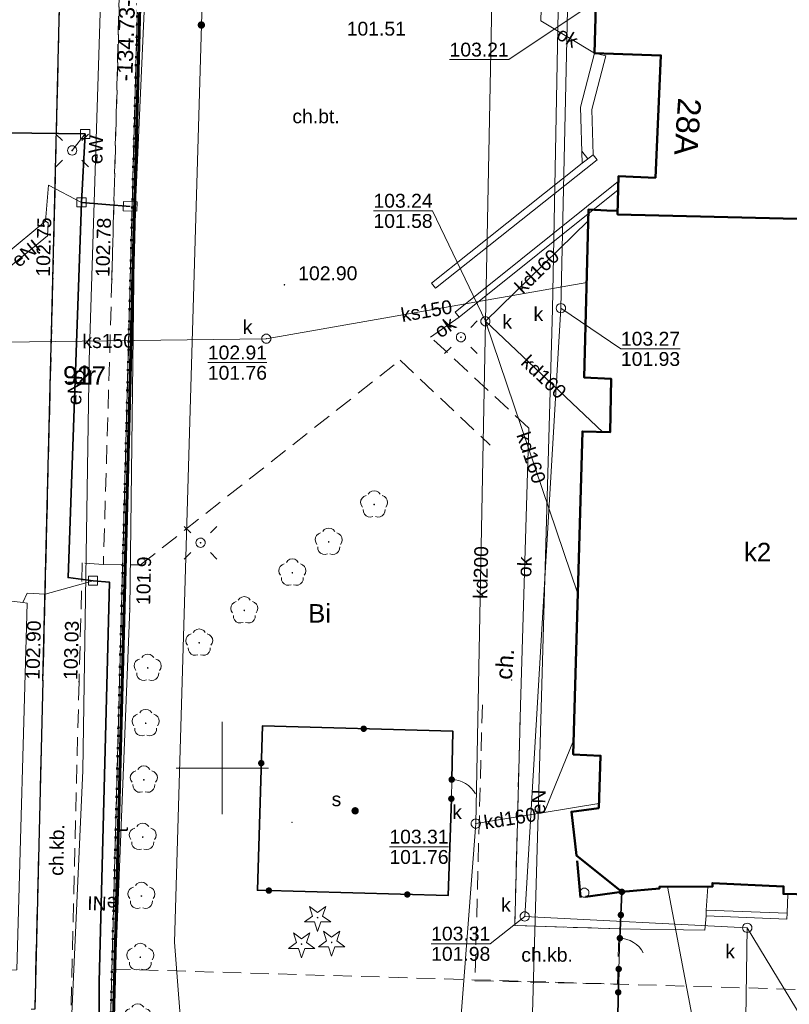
# Model space of a CAD drawing. Extents: x 6447898 to 6448503, y 5806748 to 5807122.
# Tile 24 of 50: x 6447939 to 6447981, y 5806987 to 5807040. Entities that reach past the tile are written whole.
import ezdxf
from ezdxf.enums import TextEntityAlignment as Align

# ---------------------------------------------------------------- set-up
doc = ezdxf.new("R2010")
doc.units = 0
doc.header["$PDSIZE"] = 0.75
for name, pattern in [('KROPK2', [2, 0, -2]), ('PRZER1-1', [2, 1, -1]), ('PRZER2-1', [3, 2, -1]), ('PRZER3-1', [4, 3, -1]), ('PRZER4-1', [5, 4, -1])]:
    doc.linetypes.add(name, pattern=pattern)
doc.layers.get('0').update_dxf_attribs({"linetype": 'CONTINUOUS', "lineweight": 13})
for name, color, linetype, lineweight in [('GEPADR', 7, 'CONTINUOUS', 18), ('GEPADR_O', 7, 'CONTINUOUS', 18), ('GEPIPP', 7, 'CONTINUOUS', 18), ('GESBZN', 7, 'PRZER4-1', 50), ('GESBZO', 1, 'CONTINUOUS', 50), ('GESBZO_O', 1, 'CONTINUOUS', 50), ('GESDZI', 7, 'CONTINUOUS', 18), ('GESDZI_O', 7, 'CONTINUOUS', 18), ('GESJAE', 7, 'KROPK2', 50), ('GESSCH', 7, 'CONTINUOUS', 18), ('GESUZY', 3, 'PRZER1-1', 18), ('GESUZY_O', 3, 'PRZER1-1', 18), ('GSLINK', 7, 'CONTINUOUS', 18), ('GSLINK_O', 7, 'CONTINUOUS', 18), ('GSLINN', 7, 'CONTINUOUS', 18), ('GSLKFU', 7, 'CONTINUOUS', 18), ('GSLKOG', 7, 'CONTINUOUS', 35), ('GSLKRW', 7, 'CONTINUOUS', 25), ('GSPRDI', 7, 'CONTINUOUS', 18), ('GSPRDL', 7, 'CONTINUOUS', 18), ('GSPWPS', 7, 'CONTINUOUS', 13), ('GSPWPS_O', 7, 'CONTINUOUS', 13), ('GSSINN', 7, 'CONTINUOUS', 18), ('GSSKOA', 7, 'PRZER3-1', 18), ('GSSKOD', 7, 'PRZER2-1', 18), ('GSSKOD_O', 7, 'PRZER2-1', 18), ('GTGTXT', 7, 'CONTINUOUS', 18), ('GTGTXT_O', 7, 'CONTINUOUS', 18), ('GULEPR', 240, 'CONTINUOUS', 18), ('GULEPR_O', 240, 'CONTINUOUS', 18), ('GULKPR', 32, 'CONTINUOUS', 18), ('GULKPR_O', 32, 'CONTINUOUS', 18), ('GULLOB', 7, 'CONTINUOUS', 35), ('GULTPR', 30, 'CONTINUOUS', 18), ('GULTPR_O', 30, 'CONTINUOUS', 18), ('GUPELA', 7, 'CONTINUOUS', 18), ('GUPEUT', 240, 'CONTINUOUS', 18), ('GUPIKP', 7, 'CONTINUOUS', 18), ('GUPISN', 7, 'PRZER1-1', 18), ('GUPKSD', 32, 'CONTINUOUS', 18), ('GUPKSD_O', 32, 'CONTINUOUS', 18), ('GUPPRZ', 7, 'CONTINUOUS', 18), ('GUPPRZ_O', 7, 'CONTINUOUS', 18), ('GUPSUT', 7, 'CONTINUOUS', 18), ('GUPSUT_O', 7, 'CONTINUOUS', 18)]:
    doc.layers.add(name, color=color, linetype=linetype, lineweight=lineweight)
doc.layers.add('OBRYS DZIAŁKA', color=7, linetype='CONTINUOUS', lineweight=60, true_color=0xffff4d)
doc.styles.add('GEO-INFO', font='arial.ttf')

# ---------------------------------------------------------------- blocks, each defined once
blk = doc.blocks.new('POINT')
at = {"color": 0}
blk.add_point((0, 0), dxfattribs=at)
blk = doc.blocks.new('KOLO')
blk.add_hatch(color=0).paths.add_polyline_path([(-0.5, 0), (-0.482963, -0.12941), (-0.433013, -0.25), (-0.353553, -0.353553), (-0.25, -0.433013), (-0.12941, -0.482963), (0, -0.5), (0.12941, -0.482963), (0.25, -0.433013), (0.353553, -0.353553), (0.433013, -0.25), (0.482963, -0.12941), (0.5, 0), (0.482963, 0.12941), (0.433013, 0.25), (0.353553, 0.353553), (0.25, 0.433013), (0.12941, 0.482963), (0, 0.5), (-0.12941, 0.482963), (-0.25, 0.433013), (-0.353553, 0.353553), (-0.433013, 0.25), (-0.482963, 0.12941)])
blk = doc.blocks.new('OKRAG_PELNY')
at = {"color": 0}
blk.add_lwpolyline([(0, 0.5), (0.12941, 0.482963), (0.25, 0.433013), (0.353553, 0.353553), (0.433013, 0.25), (0.482963, 0.12941), (0.5, 0), (0.482963, -0.12941), (0.433013, -0.25), (0.353553, -0.353553), (0.25, -0.433013), (0.12941, -0.482963), (0, -0.5), (-0.12941, -0.482963), (-0.25, -0.433013), (-0.353553, -0.353553), (-0.433013, -0.25), (-0.482963, -0.12941), (-0.5, 0), (-0.482963, 0.12941), (-0.433013, 0.25), (-0.353553, 0.353553), (-0.25, 0.433013), (-0.12941, 0.482963)], close=True, dxfattribs=at)
blk = doc.blocks.new('KWADRAT_NIEPRZEZR')
at = {"color": 0}
blk.add_lwpolyline([(-0.5, -0.5), (0.5, -0.5), (0.5, 0.5), (-0.5, 0.5)], close=True, dxfattribs=at)
blk = doc.blocks.new('PROSTOKAT1_5-1_PELNY')
at = {"color": 0}
blk.add_lwpolyline([(0.75, -0.5), (-0.75, -0.5), (-0.75, 0.5), (0.75, 0.5)], close=True, dxfattribs=at)
blk = doc.blocks.new('SUEO')
blk.add_hatch(color=0).paths.add_polyline_path([(-0.002174, 0.089974), (0.023762, 0.086807), (0.042561, 0.0793), (0.060131, 0.066965), (0.076266, 0.047786), (0.086234, 0.025762), (0.089972, 0.002226), (0.088646, -0.015553), (0.081114, -0.038994), (0.066834, -0.060276), (0.049699, -0.075033), (0.027576, -0.085671), (0.004027, -0.08991), (-0.019639, -0.087831), (-0.040932, -0.080154), (-0.059082, -0.067892), (-0.073734, -0.051607), (-0.08374, -0.032979), (-0.089221, -0.011817), (-0.089063, 0.012951), (-0.082571, 0.035806), (-0.069528, 0.057148), (-0.048957, 0.075519), (-0.026898, 0.085887)])
at = {"color": 0}
for points in [[(-1.767767, 1.767767), (-1.06066, 1.06066)], [(1.767767, 1.767767), (1.06066, 1.06066)], [(-1.767767, -1.767767), (-1.06066, -1.06066)], [(1.767767, -1.767767), (1.06066, -1.06066)]]:
    blk.add_lwpolyline(points, dxfattribs=at)
blk = doc.blocks.new('KTOK04')
at = {"color": 0}
blk.add_lwpolyline([(0, 0), (-0.01711, -0.261052), (-0.068148, -0.517638), (-0.152241, -0.765367), (-0.267949, -1), (-0.413293, -1.217523), (-0.585786, -1.414214), (-0.782477, -1.586707), (-1, -1.732051)], dxfattribs=at)
blk = doc.blocks.new('SPDLP')
blk.add_hatch(color=0).paths.add_polyline_path([(0, -0.09), (0.027812, -0.085595), (0.052901, -0.072812), (0.072812, -0.052901), (0.085595, -0.027812), (0.09, 0), (0.085595, 0.027812), (0.072812, 0.052901), (0.052901, 0.072812), (0.027812, 0.085595), (0, 0.09), (-0.027812, 0.085595), (-0.052901, 0.072812), (-0.072812, 0.052901), (-0.085595, 0.027812), (-0.09, 0), (-0.085595, -0.027812), (-0.072812, -0.052901), (-0.052901, -0.072812), (-0.027812, -0.085595)])
at = {"color": 0}
for points in [[(-0.648554, 1.126667), (-0.481106, 1.325358), (-0.255912, 1.454989), (0, 1.5), (0.255912, 1.454989), (0.481106, 1.325358), (0.648554, 1.126667)], [(-1.271938, -0.268652), (-1.40916, -0.048001), (-1.462858, 0.20623), (-1.426585, 0.463525), (-1.304695, 0.693003), (-1.11182, 0.867117), (-0.871109, 0.964971)], [(0.871109, 0.964971), (1.11182, 0.867117), (1.304695, 0.693003), (1.426585, 0.463525), (1.462858, 0.20623), (1.40916, -0.048001), (1.271938, -0.268652)], [(-0.137547, -1.292703), (-0.389802, -1.355024), (-0.648184, -1.327532), (-0.881678, -1.213525), (-1.062258, -1.026689), (-1.168249, -0.78945), (-1.186929, -0.530282)], [(1.186929, -0.530282), (1.168249, -0.78945), (1.062258, -1.026689), (0.881678, -1.213525), (0.648184, -1.327532), (0.389802, -1.355024), (0.137547, -1.292703)]]:
    blk.add_lwpolyline(points, dxfattribs=at)
blk = doc.blocks.new('SPDIP')
blk.add_hatch(color=0).paths.add_polyline_path([(0, -0.09), (0.027812, -0.085595), (0.052901, -0.072812), (0.072812, -0.052901), (0.085595, -0.027812), (0.09, 0), (0.085595, 0.027812), (0.072812, 0.052901), (0.052901, 0.072812), (0.027812, 0.085595), (0, 0.09), (-0.027812, 0.085595), (-0.052901, 0.072812), (-0.072812, 0.052901), (-0.085595, 0.027812), (-0.09, 0), (-0.085595, -0.027812), (-0.072812, -0.052901), (-0.052901, -0.072812), (-0.027812, -0.085595)])
at = {"color": 0}
blk.add_lwpolyline([(0.544942, 0.177062), (1.426676, -0.463555), (0.336792, -0.463555), (0, -1.500096), (-0.336792, -0.463555), (-1.426676, -0.463555), (-0.544942, 0.177062), (-0.881734, 1.213603), (0, 0.572986), (0.881734, 1.213603)], close=True, dxfattribs=at)

msp = doc.modelspace()

# ---------------------------------------------------------------- linework, layer by layer
at = {"elevation": 100, "flags": 128}
for points in [[(6447950, 5806997.5), (6447950, 5807002.5)], [(6447947.5, 5807000), (6447952.5, 5807000)]]:
    msp.add_lwpolyline(points, dxfattribs=at)
at = {"layer": 'GESBZN', "ltscale": 0.5, "elevation": 10.18}
msp.add_lwpolyline([(6447971.636, 5806993.306), (6447969.398, 5806992.996), (6447969.18, 5806995.27)], dxfattribs=at)
at = {"layer": 'GESBZO', "elevation": 10.18}
msp.add_lwpolyline([(6447970.402, 5807047.68), (6447970.15, 5807038.683), (6447973.748, 5807038.563), (6447973.449, 5807031.942), (6447971.45, 5807032.024), (6447971.4, 5807029.954), (6447988.594, 5807029.538), (6447988.559, 5807027.394), (6447991.909, 5807027.284, 0.77187), (6448001.061, 5807028.819), (6448003.759, 5807028.739), (6448006.308, 5807028.664), (6448006.43, 5807041.175)], format="xyb", dxfattribs=at)
msp.add_lwpolyline([(6447988.117, 5806993.006), (6447980.383, 5806993.195), (6447980.393, 5806993.595), (6447976.534, 5806993.779), (6447976.533, 5806993.579), (6447973.678, 5806993.59), (6447973.666, 5806993.486), (6447971.636, 5806993.306), (6447969.18, 5806995.27), (6447968.9, 5806997.638), (6447970.385, 5806997.838), (6447970.478, 5807000.666), (6447968.999, 5807000.737), (6447969.498, 5807018.213), (6447970.997, 5807018.17), (6447971.052, 5807021.065), (6447969.599, 5807021.129), (6447969.825, 5807030.215), (6447970.826, 5807030.173), (6447971.405, 5807030.149), (6447971.4, 5807029.954), (6447988.594, 5807029.538)], dxfattribs=at)
at = {"layer": 'GESDZI', "elevation": 10.22}
for points in [[(6447931.409, 5807121.58), (6447931.023, 5807107.268), (6447930.473, 5807087.03), (6447929.923, 5807066.761), (6447929.353, 5807046.463), (6447929.253, 5807042.383), (6447928.723, 5807022.695), (6447928.545, 5807016.098), (6447928.123, 5807000.496), (6447927.626, 5806981.92), (6447927.483, 5806976.918), (6447923.456, 5806959.369), (6447922.204, 5806953.91), (6447910.195, 5806932.402), (6447974.881, 5806910.343), (6447949.97, 5806954.35), (6447947.76, 5806958.22), (6447945.952, 5806961.309), (6447943.57, 5806972.007), (6447947.144, 5807106.691), (6447947.232, 5807111.508), (6447947.452, 5807118.377), (6447947.534, 5807120.909)], [(6448291.097, 5807096.906), (6448215.44, 5807100.115), (6448160.798, 5807102.435), (6448148.788, 5807102.947), (6448141.621, 5807103.25), (6448135.206, 5807103.522), (6448122.165, 5807104.076), (6448102.068, 5807104.929), (6448081.732, 5807105.793), (6448060.814, 5807106.677), (6448039.491, 5807107.587), (6448017.567, 5807108.518), (6447995.301, 5807109.464), (6447972.128, 5807110.448), (6447964.184, 5807110.786), (6447958.533, 5807111.03), (6447958.503, 5807110.37), (6447958.273, 5807104.311), (6447951.954, 5807104.611), (6447947.144, 5807106.691), (6447943.57, 5806972.007)]]:
    msp.add_lwpolyline(points, dxfattribs=at)
at = {"layer": 'GESJAE', "ltscale": 0.5}
msp.add_line((6447943.57, 5806972.007, 10.22), (6447947.144, 5807106.691, 10.22), dxfattribs=at)
at = {"layer": 'GESJAE', "ltscale": 0.5, "elevation": 10.22}
msp.add_lwpolyline([(6447947.534, 5807120.909), (6447947.452, 5807118.377), (6447947.232, 5807111.508), (6447947.144, 5807106.691), (6447943.57, 5806972.007), (6447945.952, 5806961.309), (6447947.76, 5806958.22), (6447949.97, 5806954.35), (6447974.881, 5806910.343), (6447975.461, 5806909.323), (6447986.863, 5806889.257), (6447998.57, 5806868.616)], dxfattribs=at)
at = {"layer": 'GESSCH', "elevation": 10.18}
msp.add_lwpolyline([(6447970.15, 5807038.683), (6447969.394, 5807035.761), (6447969.491, 5807032.735), (6447970.079, 5807033.184), (6447970.004, 5807035.639), (6447970.771, 5807038.546)], close=True, dxfattribs=at)
at = {"layer": 'GESSCH', "elevation": 10.18, "flags": 128}
msp.add_lwpolyline([(6447969.471, 5807033.371), (6447969.785, 5807032.96)], dxfattribs=at)
at = {"layer": 'GESUZY', "ltscale": 0.5}
for p, q in [((6447946.476, 5807081.52, 10.08), (6447944.938, 5807023.545, 10.08)), ((6447944.938, 5807023.545, 10.08), (6447944.025, 5806989.131, 10.08)), ((6447943.57, 5806972.007, 10.08), (6447944.025, 5806989.131, 10.08))]:
    msp.add_line(p, q, dxfattribs=at)
at = {"layer": 'GESUZY', "linetype": 'PRZER2-1', "ltscale": 0.5}
msp.add_line((6447944.025, 5806989.131, 10.08), (6447990.969, 5806987.732, 10.08), dxfattribs=at)
msp.add_line((6447944.025, 5806989.131, 10.08), (6447990.969, 5806987.732, 10.08), dxfattribs=at)
at = {"layer": 'GESUZY', "ltscale": 0.5, "elevation": 10.08}
msp.add_lwpolyline([(6447943.57, 5806972.007), (6447944.025, 5806989.131), (6447944.938, 5807023.545), (6447946.476, 5807081.52), (6447946.98, 5807100.49), (6447947.144, 5807106.691), (6447947.232, 5807111.508), (6447947.452, 5807118.377), (6447947.534, 5807120.909)], dxfattribs=at)
at = {"layer": 'GSLINK', "elevation": 10.18}
for points in [[(6447967.251, 5807040.433), (6447968.29, 5807076.95)], [(6447967.251, 5807040.433), (6447970.15, 5807038.683)], [(6447961.28, 5807023.32), (6447962.831, 5807024.392)], [(6447976.202, 5806992.003), (6447976.132, 5806991.235), (6447971.49, 5806991.3), (6447965.83, 5806991.49), (6447966.14, 5807003.38), (6447966.59, 5807018.4)]]:
    msp.add_lwpolyline(points, dxfattribs=at)
at = {"layer": 'GSLINN', "elevation": 10.3}
for points in [[(6447980.623, 5806993.189), (6447980.59, 5806992.159), (6447976.199, 5806992.323), (6447976.283, 5806993.58)], [(6447980.59, 5806992.159), (6447980.562, 5806991.831), (6447976.202, 5806992.003), (6447976.199, 5806992.323)]]:
    msp.add_lwpolyline(points, dxfattribs=at)
at = {"layer": 'GSLKFU', "elevation": 10.18}
for points in [[(6447962.4, 5806998.34), (6447962.42, 5806999.38)], [(6447971.46, 5806989.13), (6447971.52, 5806990.8)]]:
    msp.add_lwpolyline(points, dxfattribs=at)
at = {"layer": 'GSLKOG', "elevation": 10.18}
for points in [[(6447962.42, 5806999.38), (6447962.48, 5807002), (6447952.17, 5807002.28), (6447951.9, 5806993.39), (6447962.22, 5806993.1), (6447962.4, 5806998.34)], [(6447971.636, 5806993.306), (6447971.52, 5806990.8)], [(6447971.46, 5806989.13), (6447971.41, 5806986.61)]]:
    msp.add_lwpolyline(points, dxfattribs=at)
at = {"layer": 'GSLKRW', "elevation": 10.18}
for points in [[(6447940.29, 5807004.73), (6447940.83, 5807026.48), (6447941.2, 5807041.97), (6447941.31, 5807044.47), (6447941.45, 5807045.29), (6447942.45, 5807082.9), (6447942.41, 5807083.51), (6447942.49, 5807084.25), (6447942.73, 5807097.63)], [(6447940.29, 5807004.73), (6447939.84, 5806986.96)]]:
    msp.add_lwpolyline(points, dxfattribs=at)
at = {"layer": 'GSSINN', "elevation": 10.3}
for points in [[(6447961.322, 5807026.232), (6447969.491, 5807032.735), (6447970.079, 5807033.184), (6447970.297, 5807032.91), (6447961.539, 5807025.972)], [(6447962.831, 5807024.392), (6447962.613, 5807024.66), (6447971.444, 5807031.748), (6447971.433, 5807031.291)]]:
    msp.add_lwpolyline(points, close=True, dxfattribs=at)
at = {"layer": 'GSSKOA', "ltscale": 0.5, "elevation": 10.18}
for points in [[(6447940.29, 5807004.73), (6447940.83, 5807026.48), (6447941.2, 5807041.97), (6447941.31, 5807044.47), (6447941.45, 5807045.29), (6447942.45, 5807082.9), (6447942.41, 5807083.51), (6447942.49, 5807084.25), (6447942.73, 5807097.63), (6447942.58, 5807098.31), (6447942.59, 5807099.07), (6447942.69, 5807102.07), (6447943.084, 5807121.094)], [(6447939.65, 5806986.96), (6447939.84, 5806986.96), (6447940.29, 5807004.73)]]:
    msp.add_lwpolyline(points, dxfattribs=at)
at = {"layer": 'GSSKOD', "ltscale": 0.5, "elevation": 10.18}
for points in [[(6447945.15, 5807072.42), (6447945.18, 5807071.84), (6447944.81, 5807057.17), (6447944.71, 5807051.68), (6447944.02, 5807026.46), (6447943.56, 5807011.02), (6447945.57, 5807010.99), (6447959.62, 5807022.07), (6447964.51, 5807017.47)], [(6447940.29, 5807004.73), (6447940.83, 5807026.48), (6447941.2, 5807041.97), (6447941.31, 5807044.47), (6447941.45, 5807045.29), (6447944.66, 5807055.98), (6447944.81, 5807057.17), (6447944.02, 5807026.46), (6447943.56, 5807011.02), (6447942.42, 5807011.1), (6447942.24, 5807004.67), (6447941.81, 5806986.89)], [(6447966.59, 5807018.4), (6447961.28, 5807023.32)], [(6447939.84, 5806986.96), (6447940.29, 5807004.73)], [(6447964.08, 5807003.43), (6447963.68, 5806988.49), (6447971.39, 5806988.31), (6447971.49, 5806991.3), (6447965.83, 5806991.49), (6447966.14, 5807003.38)]]:
    msp.add_lwpolyline(points, dxfattribs=at)
at = {"layer": 'GULEPR', "elevation": 10.14}
for points in [[(6447945.2, 5806960.04), (6447941.873, 5806975.065), (6447941.613, 5806981.536), (6447942.455, 5806999.872), (6447942.784, 5807022.077), (6447943.515, 5807044.859), (6447943.702, 5807065.181), (6447944.398, 5807086.478), (6447944.574, 5807105.618), (6447945.13, 5807109.197), (6447945.542, 5807109.479), (6447947.152, 5807109.408), (6447950.069, 5807109.786), (6447952.297, 5807110.391), (6447954.008, 5807110.619), (6447957.113, 5807110.687), (6447959.069, 5807109.603), (6447957.061, 5807109.348)], [(6447971.582, 5806952.483), (6447971.584, 5806952.983), (6447965.86, 5806953.003), (6447966.303, 5806968.981), (6447966.367, 5806971.5), (6447967.874, 5807024.835), (6447968.36, 5807050.468), (6447969.347, 5807102.498), (6447955.875, 5807103.36), (6447951.484, 5807103.641), (6447950.457, 5807110.87)], [(6447955.173, 5807106.766), (6447954.933, 5807104.824), (6447955.875, 5807103.36), (6447956.41, 5807102.324), (6447955.46, 5807101.583), (6447954.282, 5807101.959), (6447952.849, 5807103.053), (6447951.938, 5807102.911), (6447950.689, 5807102.233), (6447949.228, 5807052.573), (6447948.864, 5807040.205), (6447947.404, 5806990.585), (6447948.847, 5806971.889), (6447949.638, 5806964.429), (6447951.194, 5806960.101), (6447953.47, 5806956.209), (6447959.497, 5806947.514)], [(6447942.57, 5807034.31), (6447932.44, 5807034.44), (6447932.57, 5807038.7)], [(6447942.57, 5807034.31), (6447941.87, 5807033.42)], [(6447942.38, 5807030.61), (6447942.57, 5807034.31)], [(6447942.38, 5807030.61), (6447940.58, 5807031.54), (6447940.43, 5807029.59)], [(6447943, 5807010.14), (6447941.65, 5807010.31), (6447942.38, 5807030.61)], [(6447945.01, 5807030.39), (6447942.38, 5807030.61)], [(6447943, 5807010.14), (6447940.4, 5807009.41), (6447939.44, 5807009.47), (6447939.19, 5807008.96)], [(6447974.74, 5806951.37), (6447975.1, 5806951.42), (6447974.74, 5806954.28), (6447966.41, 5806954.77), (6447966.42, 5806951.89), (6447965.66, 5806951.85), (6447958.74, 5806963.89), (6447947.13, 5806957.09), (6447945.07, 5806963.43), (6447943.47, 5806963.85), (6447943.26, 5806964.3), (6447943.34, 5806988.44), (6447943.9, 5807010.06), (6447943, 5807010.14)]]:
    msp.add_lwpolyline(points, dxfattribs=at)
for points in [[(6447940.43, 5807029.59), (6447940.57, 5807029.51), (6447940.53, 5807028.8), (6447938.22, 5807026.91), (6447938.21, 5807027.75)], [(6447939.19, 5807008.96), (6447939.43, 5807008.93), (6447938.88, 5806989.08), (6447937.91, 5806989.07), (6447938.44, 5807009.05)]]:
    msp.add_lwpolyline(points, close=True, dxfattribs=at)
at = {"layer": 'GULKPR', "elevation": 10.14}
for points in [[(6447998.963, 5806954.334), (6447976.91, 5806953.91), (6447977.45, 5806976.018), (6447962.181, 5806976.708), (6447963.721, 5806996.996), (6447964.241, 5807024.174), (6447964.641, 5807044.213), (6447964.711, 5807061.732), (6447965.121, 5807080.57)], [(6448036.3, 5807021.61), (6448036.236, 5807018.404), (6448003.388, 5807019.554), (6448001.969, 5806967.778), (6447978.07, 5806968.139), (6447978.42, 5806991.357), (6447966.371, 5806991.977), (6447968.331, 5807024.884), (6447969.51, 5807077.35), (6447965.121, 5807080.57)], [(6447969.808, 5807029.615), (6447964.241, 5807024.174)], [(6447952.382, 5807023.235), (6447969.727, 5807026.276)], [(6447969.243, 5807009.431), (6447964.241, 5807024.174)], [(6447970.598, 5807018.182), (6447964.241, 5807024.174)], [(6447935.263, 5807023.015), (6447952.382, 5807023.235)], [(6447969.02, 5807001.486), (6447967.428, 5806997.603)], [(6447970.393, 5806998.088), (6447967.428, 5806997.603), (6447963.721, 5806996.996)], [(6447974.099, 5806993.588), (6447977.45, 5806976.018)]]:
    msp.add_lwpolyline(points, dxfattribs=at)
at = {"layer": 'GULLOB', "elevation": 10.12}
for points in [[(6447942.57, 5807034.31), (6447932.44, 5807034.44), (6447932.57, 5807038.7)], [(6447942.38, 5807030.61), (6447942.57, 5807034.31)], [(6447943, 5807010.14), (6447941.65, 5807010.31), (6447942.38, 5807030.61)], [(6447942.38, 5807030.61), (6447945.01, 5807030.39)], [(6447974.74, 5806951.37), (6447975.1, 5806951.42), (6447974.74, 5806954.28), (6447966.41, 5806954.77), (6447966.42, 5806951.89), (6447965.66, 5806951.85), (6447958.74, 5806963.89), (6447947.13, 5806957.09), (6447945.07, 5806963.43), (6447943.47, 5806963.85), (6447943.26, 5806964.3), (6447943.34, 5806988.44), (6447943.9, 5807010.06), (6447943, 5807010.14)]]:
    msp.add_lwpolyline(points, dxfattribs=at)
at = {"layer": 'GULTPR', "elevation": 10.14}
msp.add_lwpolyline([(6447953.72, 5806944.57), (6447947.82, 5806956.85), (6447945.19, 5806966.11), (6447943.43, 5806976.26), (6447944.03, 5806984.7), (6447944.99, 5807008.63), (6447945.24, 5807029.29), (6447946.07, 5807047.8), (6447945.94, 5807060.73), (6447946.57, 5807077.25), (6447947.01, 5807095.91), (6447946.76, 5807104.34), (6447944.88, 5807105.49), (6447936.81, 5807106.47), (6447932.89, 5807106.2)], dxfattribs=at)
at = {"layer": 'GUPPRZ_O', "elevation": 10.8, "flags": 128}
for points in [[(6447962.304, 5807038.333), (6447965.507, 5807038.333), (6447969.48, 5807040.993)], [(6447958.183, 5807030.149), (6447961.386, 5807030.149), (6447964.241, 5807024.174)], [(6447958.183, 5807030.149), (6447961.386, 5807030.149)], [(6447974.785, 5807022.683), (6447971.582, 5807022.683), (6447968.331, 5807024.884)], [(6447971.582, 5807022.683), (6447974.785, 5807022.683)], [(6447949.215, 5807021.937), (6447952.418, 5807021.937)], [(6447959.045, 5806995.742), (6447962.248, 5806995.742)], [(6447961.307, 5806990.497), (6447964.51, 5806990.497), (6447966.371, 5806991.977)], [(6447984.961, 5806985.859), (6447981.758, 5806985.859), (6447978.42, 5806991.357)], [(6447961.307, 5806990.497), (6447964.51, 5806990.497)]]:
    msp.add_lwpolyline(points, dxfattribs=at)
at = {"layer": 'OBRYS DZIAŁKA'}
msp.add_line((6447943.724, 5806972.031), (6447947.255, 5807106.442), dxfattribs=at)

# ---------------------------------------------------------------- block references
at = {"layer": 'GEPADR'}
msp.add_blockref('POINT', (6447975.2, 5807034.7, 10.28), dxfattribs=at)
at = {"layer": 'GEPIPP', "xscale": 0.5, "yscale": 0.5}
msp.add_blockref('OKRAG_PELNY', (6447969.601, 5806993.259, 10.2), dxfattribs=at)
at = {"layer": 'GSLKFU', "xscale": 0.75, "yscale": 0.75}
for p, rotation in [((6447962.42, 5806999.38, 10.18), 88.8982939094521), ((6447971.52, 5806990.8, 10.18), 87.94235406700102)]:
    msp.add_blockref('KTOK04', p, dxfattribs=dict(at, rotation=rotation))
at = {"layer": 'GSLKOG', "xscale": 0.35, "yscale": 0.35}
for p in [(6447957.655, 5807002.131, 10.18), (6447952.109, 5807000.268, 10.18), (6447962.42, 5806999.38, 10.18), (6447962.4, 5806998.34, 10.18), (6447952.519, 5806993.373, 10.18), (6447960.016, 5806993.162, 10.18), (6447971.636, 5806993.306, 10.18), (6447971.578, 5806992.053, 10.18), (6447971.52, 5806990.8, 10.18), (6447971.46, 5806989.13, 10.18), (6447971.435, 5806987.87, 10.18)]:
    msp.add_blockref('KOLO', p, dxfattribs=at)
at = {"layer": 'GSPRDI', "xscale": 0.5, "yscale": 0.5}
for p in [(6447955.16, 5806991.91, 10.12), (6447955.92, 5806990.57, 10.12), (6447954.29, 5806990.48, 10.12)]:
    msp.add_blockref('SPDIP', p, dxfattribs=at)
at = {"layer": 'GSPRDL', "xscale": 0.5, "yscale": 0.5}
for p in [(6447958.22, 5807014.26, 10.12), (6447955.76, 5807012.24, 10.12), (6447953.79, 5807010.57, 10.12), (6447951.19, 5807008.53, 10.12), (6447948.75, 5807006.78, 10.12), (6447945.96, 5807005.42, 10.12), (6447945.85, 5807002.43, 10.12), (6447945.75, 5806999.37, 10.12), (6447945.69, 5806996.27, 10.12), (6447945.62, 5806993.08, 10.12), (6447945.56, 5806989.77, 10.12), (6447945.42, 5806986.5, 10.12)]:
    msp.add_blockref('SPDLP', p, dxfattribs=at)
at = {"layer": 'GSPWPS', "xscale": 0.09, "yscale": 0.09}
for p in [(6447940.83, 5807026.48, 10.08), (6447944.02, 5807026.46, 10.08), (6447953.36, 5807026.15, 10.08), (6447940.29, 5807004.73, 10.08), (6447942.24, 5807004.67, 10.08)]:
    msp.add_blockref('KOLO', p, dxfattribs=at)
at = {"layer": 'GTGTXT'}
msp.add_blockref('POINT', (6447965.67, 5807004.761, 10.02), dxfattribs=at)
at = {"layer": 'GUPELA', "xscale": 0.5, "yscale": 0.5}
for name, p in [('SUEO', (6447941.87, 5807033.42, 10.15)), ('OKRAG_PELNY', (6447941.87, 5807033.42, 10.16)), ('SUEO', (6447962.921, 5807023.314, 10.15)), ('OKRAG_PELNY', (6447962.921, 5807023.314, 10.16)), ('SUEO', (6447948.822, 5807012.195, 10.15)), ('OKRAG_PELNY', (6447948.822, 5807012.195, 10.16))]:
    msp.add_blockref(name, p, dxfattribs=at)
at = {"layer": 'GUPEUT', "xscale": 0.4, "yscale": 0.4, "rotation": 90.09220687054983}
msp.add_blockref('KOLO', (6447948.864, 5807040.205, 10.16), dxfattribs=at)
at = {"layer": 'GUPIKP', "xscale": 0.5, "yscale": 0.5}
for p in [(6447942.57, 5807034.31, 10.16), (6447942.38, 5807030.61, 10.16), (6447943, 5807010.14, 10.16)]:
    msp.add_blockref('KWADRAT_NIEPRZEZR', p, dxfattribs=at)
at = {"layer": 'GUPIKP', "xscale": 0.5, "yscale": 0.5, "rotation": 178.4382858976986}
msp.add_blockref('PROSTOKAT1_5-1_PELNY', (6447945.01, 5807030.39, 10.16), dxfattribs=at)
at = {"layer": 'GUPISN', "xscale": 0.5, "yscale": 0.5}
msp.add_blockref('POINT', (6447953.771, 5806997.06, 10.16), dxfattribs=at)
at = {"layer": 'GUPKSD', "xscale": 0.5, "yscale": 0.5}
for p in [(6447968.331, 5807024.884, 10.16), (6447964.241, 5807024.174, 10.16), (6447952.382, 5807023.235, 10.16), (6447963.721, 5806996.996, 10.16), (6447966.371, 5806991.977, 10.16), (6447978.42, 5806991.357, 10.16)]:
    msp.add_blockref('OKRAG_PELNY', p, dxfattribs=at)
at = {"layer": 'GUPPRZ'}
for p in [(6447968.331, 5807024.884, 10.16), (6447964.241, 5807024.174, 10.16), (6447952.382, 5807023.235, 10.16), (6447944.99, 5807008.63, 10.16), (6447963.721, 5806996.996, 10.16), (6447966.371, 5806991.977, 10.16), (6447978.42, 5806991.357, 10.16)]:
    msp.add_blockref('POINT', p, dxfattribs=at)
at = {"layer": 'GUPSUT', "xscale": 0.4, "yscale": 0.4}
msp.add_blockref('KOLO', (6447957.19, 5806997.69, 10.16), dxfattribs=at)

# ---------------------------------------------------------------- texts
at = {"color": 6, "lineweight": 15, "style": 'GEO-INFO'}
msp.add_text('-134.73-', height=0.85, rotation=88, dxfattribs=at).set_placement((6447945.457, 5807039.345), align=Align.BOTTOM_CENTER)
at = {"layer": 'GEPADR_O', "style": 'GEO-INFO'}
msp.add_text('28A', height=1.25, rotation=266, dxfattribs=at).set_placement((6447975.2, 5807034.7, 10.8), align=Align.MIDDLE)
at = {"layer": 'GESBZO_O', "style": 'GEO-INFO'}
msp.add_text('k2', height=1, dxfattribs=at).set_placement((6447978.98, 5807011.717, 10.8), align=Align.MIDDLE)
at = {"layer": 'GESDZI_O', "style": 'GEO-INFO'}
msp.add_text('927', height=1, dxfattribs=at).set_placement((6447942.538, 5807021.245, 10.8), align=Align.MIDDLE_CENTER)
at = {"layer": 'GESUZY_O', "style": 'GEO-INFO'}
msp.add_text('dr', height=1, dxfattribs=at).set_placement((6447942.538, 5807021.245, 10.8), align=Align.MIDDLE_CENTER)
msp.add_text('Bi', height=1, dxfattribs=at).set_placement((6447955.264, 5807008.4, 10.8), align=Align.MIDDLE)
at = {"layer": 'GSLINK_O', "style": 'GEO-INFO'}
msp.add_text('ok', height=0.75, rotation=328.8911, dxfattribs=at).set_placement((6447968.7, 5807039.558, 10.8), align=Align.MIDDLE)
for rotation, p in [(34.6509, (6447962.056, 5807023.856, 10.8)), (88.2839, (6447966.365, 5807010.89, 10.8))]:
    msp.add_text('ok', height=0.75, rotation=rotation, dxfattribs=at).set_placement(p, align=Align.MIDDLE_CENTER)
at = {"layer": 'GSPWPS_O', "style": 'GEO-INFO'}
for s, rotation, p in [('102.75', 88.5515, (6447940.66, 5807026.586, 10.8)), ('102.78', 88.4328, (6447943.886, 5807026.566, 10.8)), ('102.90', 88.5778, (6447940.102, 5807004.776, 10.8)), ('103.03', 88.3965, (6447942.148, 5807004.764, 10.8))]:
    msp.add_text(s, height=0.75, rotation=rotation, dxfattribs=at).set_placement(p)
msp.add_text('102.90', height=0.75, dxfattribs=at).set_placement((6447954.11, 5807026.4, 10.8))
at = {"layer": 'GSSKOD_O', "style": 'GEO-INFO'}
for s, p in [('ch.bt.', (6447955.075, 5807035.281, 10.8)), ('ch.kb.', (6447967.585, 5806989.915, 10.8))]:
    msp.add_text(s, height=0.75, dxfattribs=at).set_placement(p, align=Align.MIDDLE)
msp.add_text('ch.kb.', height=0.75, rotation=88.4439, dxfattribs=at).set_placement((6447941.024, 5806995.573, 10.8), align=Align.MIDDLE)
at = {"layer": 'GTGTXT_O', "style": 'GEO-INFO'}
msp.add_text('ch.', height=0.9, rotation=85.3604, dxfattribs=at).set_placement((6447965.67, 5807004.761, 10.8))
at = {"layer": 'GULEPR_O', "style": 'GEO-INFO'}
for s, rotation, p in [('eW', 88.1636, (6447943.149, 5807033.468, 10.8)), ('eN', 88.3818, (6447967.121, 5806998.168, 10.8))]:
    msp.add_text(s, height=0.75, rotation=rotation, dxfattribs=at).set_placement(p, align=Align.MIDDLE_CENTER)
for rotation, p in [(39.2894, (6447939.375, 5807027.855, 10.8)), (87.9405, (6447942.015, 5807020.46, 10.8)), (178.2505, (6447943.502, 5806992.678, 10.8))]:
    msp.add_text('eNI', height=0.75, rotation=rotation, dxfattribs=at).set_placement(p, align=Align.MIDDLE)
at = {"layer": 'GULKPR_O', "style": 'GEO-INFO'}
for s, rotation, p in [('kd160', 44.3426, (6447967.025, 5807026.895, 10.8)), ('ks150', 9.9469, (6447961.054, 5807024.756, 10.8)), ('ks150', 0.7358, (6447943.822, 5807023.125, 10.8)), ('kd160', 316.6879, (6447967.419, 5807021.178, 10.8)), ('kd160', 288.7392, (6447966.742, 5807016.802, 10.8)), ('kd200', 88.9042, (6447963.981, 5807010.585, 10.8)), ('kd160', 9.2898, (6447965.574, 5806997.3, 10.8))]:
    msp.add_text(s, height=0.75, rotation=rotation, dxfattribs=at).set_placement(p, align=Align.MIDDLE)
at = {"layer": 'GULTPR_O', "style": 'GEO-INFO'}
msp.add_text('t', height=0.75, rotation=87.7027, dxfattribs=at).set_placement((6447944.51, 5806996.665, 10.8), align=Align.MIDDLE_CENTER)
at = {"layer": 'GUPKSD_O', "style": 'GEO-INFO'}
for p in [(6447967.373, 5807024.189, 10.8), (6447951.632, 5807023.485, 10.8), (6447965.689, 5807023.779, 10.8), (6447962.971, 5806997.246, 10.8), (6447965.621, 5806992.227, 10.8), (6447977.755, 5806989.705, 10.8)]:
    msp.add_text('k', height=0.75, dxfattribs=at).set_placement(p, align=Align.RIGHT)
at = {"layer": 'GUPPRZ_O', "style": 'GEO-INFO'}
for s, p in [('101.51', (6447956.735, 5807039.631)), ('103.24', (6447958.183, 5807030.322)), ('101.58', (6447958.183, 5807029.227)), ('103.27', (6447971.582, 5807022.856)), ('102.91', (6447949.215, 5807022.11)), ('101.93', (6447971.582, 5807021.761)), ('101.76', (6447949.215, 5807021.015)), ('103.31', (6447959.045, 5806995.914)), ('101.76', (6447959.045, 5806994.819)), ('103.31', (6447961.307, 5806990.67)), ('101.98', (6447961.307, 5806989.575))]:
    msp.add_text(s, height=0.75, dxfattribs=at).set_placement(p)
msp.add_text('103.21', height=0.75, dxfattribs=at).set_placement((6447962.304, 5807038.875), align=Align.MIDDLE_LEFT)
msp.add_text('101.9', height=0.75, rotation=88.7544, dxfattribs=at).set_placement((6447945.715, 5807008.827, 10.8), align=Align.MIDDLE_LEFT)
at = {"layer": 'GUPSUT_O', "style": 'GEO-INFO'}
msp.add_text('s', height=0.75, dxfattribs=at).set_placement((6447956.44, 5806997.94, 10.8), align=Align.RIGHT)

doc.saveas('drawing.dxf')
